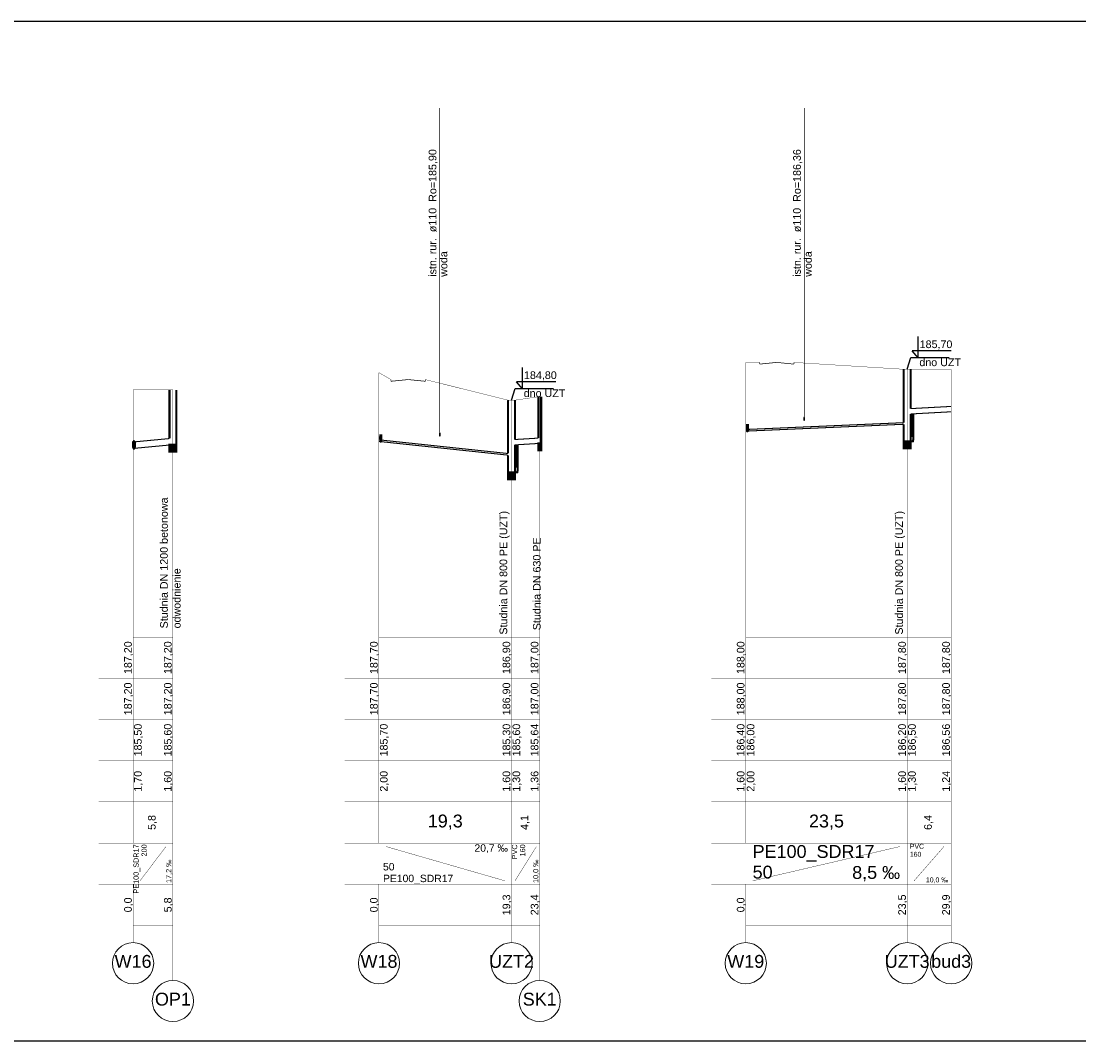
# Model space of a CAD drawing. Header units: inches. Extents: x -156 to 1086, y -12 to 33.
# Tile 18 of 30: x 472 to 503, y -12 to 18. Entities that reach past the tile are written whole.
import ezdxf
from ezdxf.lldxf.tags import DXFTag

# ---------------------------------------------------------------- set-up
doc = ezdxf.new("R2010")
doc.units = ezdxf.units.IN
doc.header["$MEASUREMENT"] = 0
for name, color, linetype, true_color in [('IS_Kolizje', 7, 'SOLID', 0x000000), ('IS_Kolizje_-_opisy', 7, 'SOLID', 0x000000), ('IS_Sieci_na_profilu', 7, 'SOLID', 0x000000), ('IS_Tabelka_profilu', 7, 'SOLID', 0x000000), ('IS_Tabelka_profilu_-_opisy', 7, 'SOLID', 0x000000), ('IS_Teren_proj', 7, 'SOLID', 0x000000)]:
    doc.layers.add(name, color=color, linetype=linetype, true_color=true_color)
tags = doc.linetypes.add('DOT', pattern=[5, 0, -5]).pattern_tags.tags
tags[6:7] = [DXFTag(74, 4), DXFTag(75, 0), DXFTag(340, '0'), DXFTag(46, 0.0), DXFTag(50, 0.0), DXFTag(44, 0.0), DXFTag(45, 0.0)]
tags[4:5] = [DXFTag(74, 4), DXFTag(75, 0), DXFTag(340, '0'), DXFTag(46, 0.0), DXFTag(50, 0.0), DXFTag(44, 0.0), DXFTag(45, 0.0)]
tags = doc.linetypes.add('SOLID', pattern=[10, 10, 0]).pattern_tags.tags
tags[6:7] = [DXFTag(74, 4), DXFTag(75, 0), DXFTag(340, '0'), DXFTag(46, 0.0), DXFTag(50, 0.0), DXFTag(44, 0.0), DXFTag(45, 0.0)]
tags[4:5] = [DXFTag(74, 4), DXFTag(75, 0), DXFTag(340, '0'), DXFTag(46, 0.0), DXFTag(50, 0.0), DXFTag(44, 0.0), DXFTag(45, 0.0)]

msp = doc.modelspace()

# ---------------------------------------------------------------- hatches: boundary and pattern name
at = {"layer": 'IS_Kolizje', "ltscale": 0.01}
h = msp.add_hatch(color=256, dxfattribs=at)
edge = h.paths.add_edge_path()
edge.add_ellipse((495.216, 6.357), major_axis=(0, 0.055), ratio=0.2, start_angle=0, end_angle=360)
h = msp.add_hatch(color=256, dxfattribs=at)
edge = h.paths.add_edge_path()
edge.add_ellipse((484.605, 5.899), major_axis=(0, 0.055), ratio=0.2, start_angle=0, end_angle=360)
at = {"layer": 'IS_Sieci_na_profilu', "ltscale": 0.01}
for points in [[(476.734, 5.6), (476.834, 5.6), (476.934, 5.6), (476.934, 5.4), (476.834, 5.4), (476.734, 5.4)], [(487.472, 5.641), (487.514, 5.641), (487.557, 5.641), (487.557, 5.441), (487.514, 5.441), (487.472, 5.441)], [(498.114, 5.7), (498.214, 5.7), (498.314, 5.7), (498.314, 5.5), (498.214, 5.5), (498.114, 5.5)], [(486.594, 4.8), (486.694, 4.8), (486.794, 4.8), (486.794, 4.6), (486.694, 4.6), (486.594, 4.6)]]:
    msp.add_hatch(color=256, dxfattribs=at).paths.add_polyline_path(points)

# ---------------------------------------------------------------- linework, layer by layer
for p, q in [((441.618, 17.94), (676.823, 17.94)), ((441.618, -11.76), (676.823, -11.76))]:
    msp.add_line(p, q)
for points in [[(498.536, 8.135), (498.536, 8.752)], [(499.499, 8.339), (498.358, 8.339)], [(498.536, 8.135), (498.358, 8.339)], [(498.214, 7.8), (498.317, 8.144), (499.435, 8.144)], [(487.016, 7.235), (487.016, 7.852)], [(487.979, 7.439), (486.838, 7.439)], [(487.016, 7.235), (486.838, 7.439)], [(486.694, 6.9), (486.797, 7.244), (487.915, 7.244)]]:
    msp.add_lwpolyline(points)
at = {"layer": 'IS_Kolizje', "lineweight": 20, "ltscale": 0.01}
for centre in [(495.216, 6.357), (484.605, 5.899)]:
    msp.add_ellipse(centre, major_axis=(0, 0.055), ratio=0.2, dxfattribs=at)
at = {"layer": 'IS_Kolizje_-_opisy', "ltscale": 0.01, "const_width": 0.02}
for points in [[(484.605, 15.414), (484.605, 5.954)], [(495.216, 15.414), (495.216, 6.412)]]:
    msp.add_lwpolyline(points, dxfattribs=at)
at = {"layer": 'IS_Sieci_na_profilu', "ltscale": 0.01}
for points, const_width in [([(493.915, 8), (493.915, 7.95)], 0.02), ([(493.915, 7.95), (494.415, 8)], 0.02), ([(494.415, 8), (494.915, 7.95)], 0.02), ([(494.915, 7.95), (494.915, 8)], 0.02), ([(498.114, 6.247), (498.114, 7.8)], 0.06), ([(498.314, 6.652), (498.314, 7.8)], 0.06), ([(483.184, 7.5), (483.184, 7.45)], 0.02), ([(483.184, 7.45), (483.684, 7.5)], 0.02), ([(483.684, 7.5), (484.184, 7.45)], 0.02), ([(484.184, 7.45), (484.184, 7.5)], 0.02), ([(476.734, 5.788), (476.734, 7.2)], 0.06), ([(476.934, 5.6), (476.934, 7.2)], 0.06), ([(486.594, 5.347), (486.594, 6.9)], 0.06), ([(486.794, 5.752), (486.794, 6.9)], 0.06), ([(487.472, 5.797), (487.472, 7)], 0.06), ([(487.557, 5.641), (487.557, 7)], 0.06), ([(498.396, 6.504), (498.396, 5.78), (498.38, 5.7), (498.314, 5.7)], 0.06), ([(498.364, 6.503), (498.364, 5.94), (498.348, 5.86), (498.314, 5.86)], 0.06), ([(498.314, 5.7), (498.314, 6.5)], 0.06), ([(498.314, 6.654), (499.494, 6.718)], 0.03), ([(498.314, 6.498), (499.494, 6.562)], 0.03), ([(493.514, 6.046), (498.114, 6.245)], 0.03), ([(493.514, 5.998), (498.114, 6.198)], 0.03), ([(498.114, 5.7), (498.114, 6.197)], 0.06), ([(475.674, 5.682), (476.734, 5.782)], 0.03), ([(475.674, 5.494), (476.734, 5.594)], 0.03), ([(476.734, 5.6), (476.834, 5.6), (476.834, 5.6), (476.934, 5.6), (476.934, 5.6), (476.834, 5.6), (476.834, 5.6), (476.734, 5.6)], 0.06), ([(476.734, 5.6), (476.834, 5.6), (476.834, 5.6), (476.934, 5.6), (476.934, 5.4), (476.834, 5.4), (476.834, 5.4), (476.734, 5.4), (476.734, 5.6)], 0.06), ([(482.834, 5.745), (486.594, 5.346)], 0.03), ([(482.834, 5.698), (486.594, 5.299)], 0.03), ([(486.876, 5.605), (486.876, 4.88), (486.86, 4.8), (486.794, 4.8)], 0.06), ([(486.844, 5.603), (486.844, 5.04), (486.828, 4.96), (486.794, 4.96)], 0.06), ([(486.794, 4.8), (486.794, 5.6)], 0.06), ([(486.794, 5.754), (487.472, 5.795)], 0.03), ([(486.794, 5.598), (487.472, 5.639)], 0.03), ([(487.472, 5.641), (487.514, 5.641), (487.514, 5.641), (487.557, 5.641), (487.557, 5.641), (487.514, 5.641), (487.514, 5.641), (487.472, 5.641)], 0.06), ([(487.472, 5.641), (487.514, 5.641), (487.514, 5.641), (487.557, 5.641), (487.557, 5.441), (487.514, 5.441), (487.514, 5.441), (487.472, 5.441), (487.472, 5.641)], 0.06), ([(498.114, 5.7), (498.214, 5.7), (498.214, 5.7), (498.314, 5.7), (498.314, 5.7), (498.214, 5.7), (498.214, 5.7), (498.114, 5.7)], 0.06), ([(498.114, 5.7), (498.214, 5.7), (498.214, 5.7), (498.314, 5.7), (498.314, 5.5), (498.214, 5.5), (498.214, 5.5), (498.114, 5.5), (498.114, 5.7)], 0.06), ([(486.594, 4.8), (486.594, 5.297)], 0.06), ([(486.594, 4.8), (486.694, 4.8), (486.694, 4.8), (486.794, 4.8), (486.794, 4.8), (486.694, 4.8), (486.694, 4.8), (486.594, 4.8)], 0.06), ([(486.594, 4.8), (486.694, 4.8), (486.694, 4.8), (486.794, 4.8), (486.794, 4.6), (486.694, 4.6), (486.694, 4.6), (486.594, 4.6), (486.594, 4.8)], 0.06)]:
    msp.add_lwpolyline(points, dxfattribs=dict(at, const_width=const_width))
at = {"layer": 'IS_Sieci_na_profilu', "lineweight": 60, "ltscale": 0.01}
for centre, ratio in [((493.564, 6.1), 0.003763), ((475.699, 5.6), 0.173661)]:
    msp.add_ellipse(centre, major_axis=(0, 0.1), ratio=ratio, dxfattribs=at)
at = {"layer": 'IS_Sieci_na_profilu', "linetype": 'DOT', "lineweight": 60, "ltscale": 0.01}
msp.add_ellipse((482.884, 5.8), major_axis=(0, 0.1), ratio=0.01276, dxfattribs=at)
at = {"layer": 'IS_Tabelka_profilu', "ltscale": 0.01, "const_width": 0.01}
for points in [[(482.834, 7.7), (482.834, 0)], [(482.834, 0), (482.834, 7.7)], [(493.514, 8), (493.514, 0)], [(493.514, 0), (493.514, 8)], [(498.214, 7.8), (498.214, 0)], [(498.214, 0), (498.214, 7.8)], [(499.494, 7.8), (499.494, 0)], [(475.674, 7.2), (475.674, 0)], [(475.674, 0), (475.674, 7.2)], [(476.834, 7.2), (476.834, 0)], [(486.694, 6.9), (486.694, 0)], [(486.694, 0), (486.694, 6.9)], [(487.514, 7), (487.514, 0)], [(475.674, 0), (475.674, 1.2)], [(476.834, 0), (476.834, 1.2)], [(482.834, 0), (482.834, 1.2)], [(486.694, 0), (486.694, 1.2)], [(487.514, 0), (487.514, 1.2)], [(493.514, 0), (493.514, 1.2)], [(498.214, 0), (498.214, 1.2)], [(499.494, 0), (499.494, 1.2)], [(476.834, -6), (475.674, -6), (475.674, 0), (476.834, 0), (476.834, -6)], [(486.694, -6), (482.834, -6), (482.834, 0), (486.694, 0), (486.694, -6)], [(487.514, -6), (486.694, -6), (486.694, 0), (487.514, 0), (487.514, -6)], [(498.214, -6), (493.514, -6), (493.514, 0), (498.214, 0), (498.214, -6)], [(499.494, -6), (498.214, -6), (498.214, 0), (499.494, 0), (499.494, -6)], [(474.674, -1.2), (475.674, -1.2)], [(475.674, -1.2), (476.834, -1.2)], [(481.834, -1.2), (482.834, -1.2)], [(482.834, -1.2), (486.694, -1.2)], [(486.694, -1.2), (487.514, -1.2)], [(492.514, -1.2), (493.514, -1.2)], [(493.514, -1.2), (498.214, -1.2)], [(498.214, -1.2), (499.494, -1.2)], [(474.674, -2.4), (475.674, -2.4)], [(475.674, -2.4), (476.834, -2.4)], [(481.834, -2.4), (482.834, -2.4)], [(482.834, -2.4), (486.694, -2.4)], [(486.694, -2.4), (487.514, -2.4)], [(492.514, -2.4), (493.514, -2.4)], [(493.514, -2.4), (498.214, -2.4)], [(498.214, -2.4), (499.494, -2.4)], [(474.674, -3.6), (475.674, -3.6)], [(475.674, -3.6), (476.834, -3.6)], [(481.834, -3.6), (482.834, -3.6)], [(482.834, -3.6), (486.694, -3.6)], [(486.694, -3.6), (487.514, -3.6)], [(492.514, -3.6), (493.514, -3.6)], [(493.514, -3.6), (498.214, -3.6)], [(498.214, -3.6), (499.494, -3.6)], [(474.674, -4.8), (475.674, -4.8)], [(475.674, -4.8), (476.834, -4.8)], [(481.834, -4.8), (482.834, -4.8)], [(482.834, -4.8), (486.694, -4.8)], [(486.694, -4.8), (487.514, -4.8)], [(492.514, -4.8), (493.514, -4.8)], [(493.514, -4.8), (498.214, -4.8)], [(498.214, -4.8), (499.494, -4.8)], [(474.674, -6), (475.674, -6)], [(475.674, -6), (476.834, -6)], [(476.834, -7.2), (476.834, -6)], [(481.834, -6), (482.834, -6)], [(482.834, -6), (486.694, -6)], [(486.694, -7.2), (486.694, -6)], [(486.694, -6), (487.514, -6)], [(487.514, -7.2), (487.514, -6)], [(492.514, -6), (493.514, -6)], [(493.514, -6), (498.214, -6)], [(498.214, -7.2), (498.214, -6)], [(498.214, -6), (499.494, -6)], [(499.494, -7.2), (499.494, -6)], [(474.674, -7.2), (475.674, -7.2)], [(476.834, -8.4), (475.674, -8.4), (475.674, -7.2), (476.834, -7.2), (476.834, -8.4)], [(475.674, -7.2), (476.834, -7.2)], [(481.834, -7.2), (482.834, -7.2)], [(486.694, -8.4), (482.834, -8.4), (482.834, -7.2), (486.694, -7.2), (486.694, -8.4)], [(482.834, -7.2), (486.694, -7.2)], [(487.514, -8.4), (486.694, -8.4), (486.694, -7.2), (487.514, -7.2), (487.514, -8.4)], [(486.694, -7.2), (487.514, -7.2)], [(492.514, -7.2), (493.514, -7.2)], [(498.214, -8.4), (493.514, -8.4), (493.514, -7.2), (498.214, -7.2), (498.214, -8.4)], [(493.514, -7.2), (498.214, -7.2)], [(499.494, -8.4), (498.214, -8.4), (498.214, -7.2), (499.494, -7.2), (499.494, -8.4)], [(498.214, -7.2), (499.494, -7.2)], [(475.674, -8.4), (476.834, -8.4)], [(482.834, -8.4), (486.694, -8.4)], [(486.694, -8.4), (487.514, -8.4)], [(493.514, -8.4), (498.214, -8.4)], [(498.214, -8.4), (499.494, -8.4)]]:
    msp.add_lwpolyline(points, dxfattribs=at)
at = {"layer": 'IS_Tabelka_profilu_-_opisy', "ltscale": 0.01, "const_width": 0.01}
for points in [[(475.874, -7.1), (476.634, -6.1)], [(483.034, -6.1), (486.504, -7.1)], [(486.794, -7.1), (487.419, -6.1)], [(493.714, -7.1), (498.007, -6.1)], [(498.414, -7.1), (499.286, -6.1)], [(475.674, -8.9), (475.674, -8.4)], [(476.834, -10), (476.834, -8.4)], [(482.834, -8.9), (482.834, -8.4)], [(486.694, -8.9), (486.694, -8.4)], [(487.514, -10), (487.514, -8.4)], [(493.514, -8.9), (493.514, -8.4)], [(498.214, -8.9), (498.214, -8.4)], [(499.494, -8.9), (499.494, -8.4)]]:
    msp.add_lwpolyline(points, dxfattribs=at)
at = {"layer": 'IS_Tabelka_profilu_-_opisy', "lineweight": 9, "ltscale": 0.01}
for centre in [(475.674, -9.5), (482.834, -9.5), (486.694, -9.5), (493.514, -9.5), (498.214, -9.5), (499.494, -9.5), (476.834, -10.6), (487.514, -10.6)]:
    msp.add_ellipse(centre, major_axis=(0.6, 0), ratio=1, dxfattribs=at)
at = {"layer": 'IS_Teren_proj', "ltscale": 0.01, "const_width": 0.01}
for points in [[(482.834, 7.7), (483.184, 7.5)], [(493.514, 8), (493.915, 8)], [(494.915, 8), (498.114, 7.8)], [(498.114, 7.8), (498.214, 7.8)], [(498.214, 7.8), (498.314, 7.8)], [(498.314, 7.8), (499.494, 7.8)], [(484.184, 7.5), (486.594, 6.9)], [(475.674, 7.2), (476.734, 7.2)], [(476.734, 7.2), (476.834, 7.2)], [(486.594, 6.9), (486.694, 6.9)], [(486.694, 6.9), (486.794, 6.9)], [(486.794, 6.9), (487.472, 7)], [(487.472, 7), (487.514, 7)]]:
    msp.add_lwpolyline(points, dxfattribs=at)

# ---------------------------------------------------------------- texts
at = {"layer": 'IS_Kolizje_-_opisy', "ltscale": 0.01, "char_height": 0.2232, "attachment_point": 7, "rotation": 90}
for s, insert in [('\\fArial|b0|i0;istn. rur.  ø110  Ro=185,90', (484.547, 10.493)), ('\\fArial|b0|i0;istn. rur.  ø110  Ro=186,36', (495.158, 10.493)), ('\\fArial|b0|i0;woda', (484.827, 10.493)), ('\\fArial|b0|i0;woda', (495.438, 10.493))]:
    msp.add_mtext(s, dxfattribs=dict(at, insert=insert))
at = {"layer": 'IS_Tabelka_profilu_-_opisy', "ltscale": 0.01}
for s, insert, char_height, attachment_point in [('{\\fArial|b0|i0|c238|p34;185,70}', (499.053, 8.375), 0.2232, 8), ('{\\fArial|b0|i0|c238|p34;dno UZT}', (499.175, 7.888), 0.2232, 8), ('{\\fArial|b0|i0|c238|p34;184,80}', (487.533, 7.475), 0.2232, 8), ('{\\fArial|b0|i0|c238|p34;dno UZT}', (487.655, 6.988), 0.2232, 8), ('\\fArial|b0|i0;19,3', (484.764, -5.614), 0.3744, 8), ('\\fArial|b0|i0;23,5', (495.864, -5.614), 0.3744, 8), ('\\fArial|b0|i0;20,7 ‰', (486.587, -6.036), 0.216, 3), ('\\fArial|b0|i0;PE100_SDR17', (493.714, -6.058), 0.3744, 1), ('{\\fArial|b0|i0|c238|p34;PVC}', (498.292, -6.022), 0.144, 1), ('{\\fArial|b0|i0|c238|p34;160}', (498.292, -6.255), 0.144, 1), ('{\\fArial|b0|i0|c238|p34;50}', (482.951, -6.8), 0.216, 7), ('{\\fArial|b0|i0|c238|p34;50}', (493.714, -6.658), 0.3744, 1), ('\\fArial|b0|i0;8,5 ‰', (498.007, -7.114), 0.3744, 9), ('\\fArial|b0|i0;PE100_SDR17', (482.951, -7.2), 0.216, 7), ('\\fArial|b0|i0;10,0 ‰', (499.408, -7.171), 0.144, 9), ('\\fArial|b0|i0;bud3', (499.494, -9.258), 0.3744, 2), ('\\fArial|b0|i0;W16', (475.674, -9.258), 0.3744, 2), ('\\fArial|b0|i0;W18', (482.834, -9.258), 0.3744, 2), ('\\fArial|b0|i0;UZT2', (486.694, -9.258), 0.3744, 2), ('\\fArial|b0|i0;W19', (493.514, -9.258), 0.3744, 2), ('\\fArial|b0|i0;UZT3', (498.214, -9.258), 0.3744, 2), ('\\fArial|b0|i0;OP1', (476.834, -10.358), 0.3744, 2), ('\\fArial|b0|i0;SK1', (487.514, -10.358), 0.3744, 2)]:
    msp.add_mtext(s, dxfattribs=dict(at, insert=insert, char_height=char_height, attachment_point=attachment_point))
at = {"layer": 'IS_Tabelka_profilu_-_opisy', "ltscale": 0.01, "rotation": 90}
for s, insert, char_height, attachment_point in [('{\\fArial|b0|i0|c238|p34;Studnia DN 1200 betonowa\\Podwodnienie}', (477.06, 0.253), 0.2232, 7), ('{\\fArial|b0|i0|c238|p34;Studnia DN 800 PE (UZT)}', (486.635, 0.071), 0.2232, 7), ('{\\fArial|b0|i0|c238|p34;Studnia DN 800 PE (UZT)}', (498.155, 0.071), 0.2232, 7), ('{\\fArial|b0|i0|c238|p34;Studnia DN 630 PE}', (487.544, 0.2), 0.2232, 7), ('\\fArial|b0|i0;187,20', (475.678, -0.6), 0.2232, 8), ('\\fArial|b0|i0;187,20', (476.838, -0.6), 0.2232, 8), ('\\fArial|b0|i0;187,70', (482.838, -0.6), 0.2232, 8), ('\\fArial|b0|i0;186,90', (486.698, -0.6), 0.2232, 8), ('\\fArial|b0|i0;187,00', (487.518, -0.6), 0.2232, 8), ('\\fArial|b0|i0;188,00', (493.518, -0.6), 0.2232, 8), ('\\fArial|b0|i0;187,80', (498.218, -0.6), 0.2232, 8), ('\\fArial|b0|i0;187,80', (499.498, -0.6), 0.2232, 8), ('\\fArial|b0|i0;187,20', (475.678, -1.8), 0.2232, 8), ('\\fArial|b0|i0;187,20', (476.838, -1.8), 0.2232, 8), ('\\fArial|b0|i0;187,70', (482.838, -1.8), 0.2232, 8), ('\\fArial|b0|i0;186,90', (486.698, -1.8), 0.2232, 8), ('\\fArial|b0|i0;187,00', (487.518, -1.8), 0.2232, 8), ('\\fArial|b0|i0;188,00', (493.518, -1.8), 0.2232, 8), ('\\fArial|b0|i0;187,80', (498.218, -1.8), 0.2232, 8), ('\\fArial|b0|i0;187,80', (499.498, -1.8), 0.2232, 8), ('\\fArial|b0|i0;185,50', (475.702, -3), 0.2232, 2), ('\\fArial|b0|i0;185,60', (476.838, -3), 0.2232, 8), ('\\fArial|b0|i0;185,70', (482.862, -3), 0.2232, 2), ('\\fArial|b0|i0;185,30', (486.698, -3), 0.2232, 8), ('\\fArial|b0|i0;185,60', (486.722, -3), 0.2232, 2), ('\\fArial|b0|i0;185,64', (487.518, -3), 0.2232, 8), ('\\fArial|b0|i0;186,40', (493.518, -3), 0.2232, 8), ('\\fArial|b0|i0;186,00', (493.542, -3), 0.2232, 2), ('\\fArial|b0|i0;186,20', (498.218, -3), 0.2232, 8), ('\\fArial|b0|i0;186,50', (498.242, -3), 0.2232, 2), ('\\fArial|b0|i0;186,56', (499.498, -3), 0.2232, 8), ('\\fArial|b0|i0;1,70', (475.702, -4.2), 0.2232, 2), ('\\fArial|b0|i0;1,60', (476.838, -4.2), 0.2232, 8), ('\\fArial|b0|i0;2,00', (482.862, -4.2), 0.2232, 2), ('\\fArial|b0|i0;1,60', (486.698, -4.2), 0.2232, 8), ('\\fArial|b0|i0;1,30', (486.722, -4.2), 0.2232, 2), ('\\fArial|b0|i0;1,36', (487.518, -4.2), 0.2232, 8), ('\\fArial|b0|i0;1,60', (493.518, -4.2), 0.2232, 8), ('\\fArial|b0|i0;2,00', (493.542, -4.2), 0.2232, 2), ('\\fArial|b0|i0;1,60', (498.218, -4.2), 0.2232, 8), ('\\fArial|b0|i0;1,30', (498.242, -4.2), 0.2232, 2), ('\\fArial|b0|i0;1,24', (499.498, -4.2), 0.2232, 8), ('\\fArial|b0|i0;5,8', (476.372, -5.4), 0.2232, 8), ('\\fArial|b0|i0;4,1', (487.222, -5.4), 0.2232, 8), ('\\fArial|b0|i0;6,4', (498.972, -5.4), 0.2232, 8), ('\\fArial|b0|i0;PE100_SDR17', (475.686, -6.038), 0.1512, 3), ('{\\fArial|b0|i0|c238|p34;200}', (475.92, -6.038), 0.1512, 3), ('{\\fArial|b0|i0|c238|p34;PVC}', (486.706, -6.038), 0.1512, 3), ('{\\fArial|b0|i0|c238|p34;160}', (486.94, -6.038), 0.1512, 3), ('\\fArial|b0|i0;17,2 ‰', (476.817, -7.162), 0.1512, 7), ('\\fArial|b0|i0;10,0 ‰', (487.502, -7.162), 0.1512, 7), ('\\fArial|b0|i0;0,0', (475.678, -7.8), 0.2232, 8), ('\\fArial|b0|i0;5,8', (476.838, -7.8), 0.2232, 8), ('\\fArial|b0|i0;0,0', (482.838, -7.8), 0.2232, 8), ('\\fArial|b0|i0;19,3', (486.698, -7.8), 0.2232, 8), ('{\\fArial|b0|i0|c238|p34;23,4}', (487.518, -7.8), 0.2232, 8), ('\\fArial|b0|i0;0,0', (493.518, -7.8), 0.2232, 8), ('\\fArial|b0|i0;23,5', (498.218, -7.8), 0.2232, 8), ('{\\fArial|b0|i0|c238|p34;29,9}', (499.498, -7.8), 0.2232, 8)]:
    msp.add_mtext(s, dxfattribs=dict(at, insert=insert, char_height=char_height, attachment_point=attachment_point))

doc.saveas('drawing.dxf')
